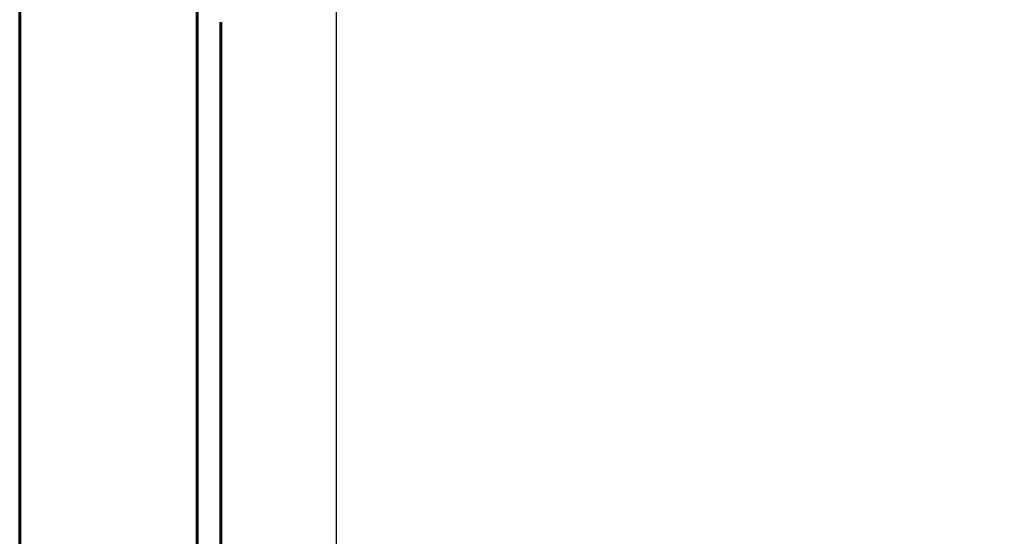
# Model space of a CAD drawing. Header units: millimetres. Extents: x 0 to 594, y 0 to 420.
# Tile 20 of 22: x 343 to 385, y 268 to 290. Entities that reach past the tile are written whole.
import ezdxf

# ---------------------------------------------------------------- set-up
doc = ezdxf.new("R2010")
doc.units = ezdxf.units.MM
doc.linetypes.add('K5LT_BASIC', pattern=[0])
doc.linetypes.add('K5LT_THIN', pattern=[0])
doc.layers.add('Системный слой', color=7, linetype='Continuous')
doc.styles.add('KDIMTEXTSTYLE', font='GOST_AU.SHX', dxfattribs={"width": 0.96, "oblique": 15, "height": 5})
doc.dimstyles.new('KDIMSTYLE (0.50)', dxfattribs={"dimtxt": 5, "dimasz": 1, "dimexe": 2, "dimexo": 0, "dimgap": 1, "dimtad": 1, "dimlfac": 2, "dimtxsty": 'KDIMTEXTSTYLE', "dimsah": 1, "dimcen": 0, "dimdle": 1, "dimadec": 0, "dimazin": 0, "dimtfac": 0.667, "dimtmove": 0, "dimatfit": 3, "dimfxl": 1, "dimtvp": 1, "dimtolj": 1, "dimtzin": 0, "dimarcsym": 0})

# ---------------------------------------------------------------- blocks, each defined once
blk = doc.blocks.new('U2')
at = {"layer": 'Системный слой', "color": 150, "linetype": 'K5LT_BASIC', "lineweight": 60, "true_color": 0x0080ff}
for q in [(351.916, 280.423), (351.916, 280.283)]:
    blk.add_line((351.916, 280.424), q, dxfattribs=at)
blk = doc.blocks.new('U3')
at = {"layer": 'Системный слой', "color": 150, "linetype": 'K5LT_BASIC', "lineweight": 60, "true_color": 0x0080ff}
for p, q in [((351.916, 289.482), (351.916, 280.424)), ((351.916, 280.283), (351.912, 234.188)), ((351.916, 280.424), (351.916, 280.283))]:
    blk.add_line(p, q, dxfattribs=at)
blk = doc.blocks.new('KDIMARROW_02')
at = {"layer": 'Системный слой'}
blk.add_hatch(color=0, dxfattribs=at).paths.add_polyline_path([(4.5, 0), (5, 0.658), (0, 0), (5, -0.658)])
at = {"layer": 'Системный слой', "color": 0, "linetype": 'K5LT_THIN', "lineweight": 18}
for p, q in [((5, 0.658), (0, 0)), ((4.5, 0), (5, 0.658)), ((0, 0), (-1, 0)), ((0, 0), (5, -0.658)), ((0, 0), (7, 0)), ((5, -0.658), (4.5, 0))]:
    blk.add_line(p, q, dxfattribs=at)
blk = doc.blocks.new('KDIMARROW_01')
at = {"layer": 'Системный слой'}
blk.add_hatch(color=0, dxfattribs=at).paths.add_polyline_path([(0, 0), (-5, 0.658), (-4.5, 0), (-5, -0.658)])
at = {"layer": 'Системный слой', "color": 0, "linetype": 'K5LT_THIN', "lineweight": 18}
for p, q in [((-4.5, 0), (-5, 0.658)), ((-5, 0.658), (0, 0)), ((0, 0), (-5, -0.658)), ((-5, -0.658), (-4.5, 0)), ((0, 0), (-1, 0))]:
    blk.add_line(p, q, dxfattribs=at)

msp = doc.modelspace()

# ---------------------------------------------------------------- linework, layer by layer
at = {"layer": 'Системный слой', "color": 150, "linetype": 'K5LT_BASIC', "lineweight": 60, "true_color": 0x0080ff}
for p, q in [((343.4164, 306.7875), (343.4164, 145.4875)), ((350.9164, 306.2875), (350.9164, 145.9875)), ((351.9164, 288.5834), (351.9164, 288.5838)), ((351.9164, 288.5834), (351.9164, 288.5838)), ((351.9164, 281.9959), (351.9164, 288.5125)), ((351.9164, 280.2826), (351.9164, 280.2827))]:
    msp.add_line(p, q, dxfattribs=at)
msp.add_ellipse((351.8164, 280.424), major_axis=(0.1, 0), ratio=0.6442567, start_param=6.2829717, end_param=6.2831737, dxfattribs=at)

# ---------------------------------------------------------------- block references
at = {"layer": 'Системный слой'}
for name in ['U3', 'U2']:
    msp.add_blockref(name, (0, 0), dxfattribs=at)

# ---------------------------------------------------------------- dimensions: what is measured, and where the dimension line sits
at = {"layer": 'Системный слой', "color": 7}
msp.add_linear_dim(base=(350.9164, 330.4875), p1=(356.7984, 260.9766), p2=(350.9164, 306.2875), location=(369.8016, 330.4875), text='\\H5.0;\\W0.965;\\Q15;\\H5.0;\\W0.965;\\Q15;\\Q15;12\\H0.65x;\\S+1^ -1;\\H1.5x;', dimstyle='KDIMSTYLE (0.50)', override={"dimexo": 0, "dimblk1": 'KDIMARROW_02', "dimblk2": 'KDIMARROW_02', "dimse1": 0, "dimse2": 0, "dimclrt": 7, "dimtolj": 1}, dxfattribs=at).render()
msp.add_linear_dim(base=(383.9381, 316.3875), p1=(407.1881, 140.8875), p2=(407.1881, 316.3875), angle=90, location=(383.9381, 228.6375), text='\\H5.0;\\W0.965;\\Q15;\\H5.0;\\W0.965;\\Q15;\\Q15;В1', dimstyle='KDIMSTYLE (0.50)', override={"dimexo": 0, "dimblk1": 'KDIMARROW_01', "dimblk2": 'KDIMARROW_01', "dimse1": 0, "dimse2": 0, "dimclrt": 7, "dimtolj": 1}, dxfattribs=at).render()

doc.saveas('drawing.dxf')
